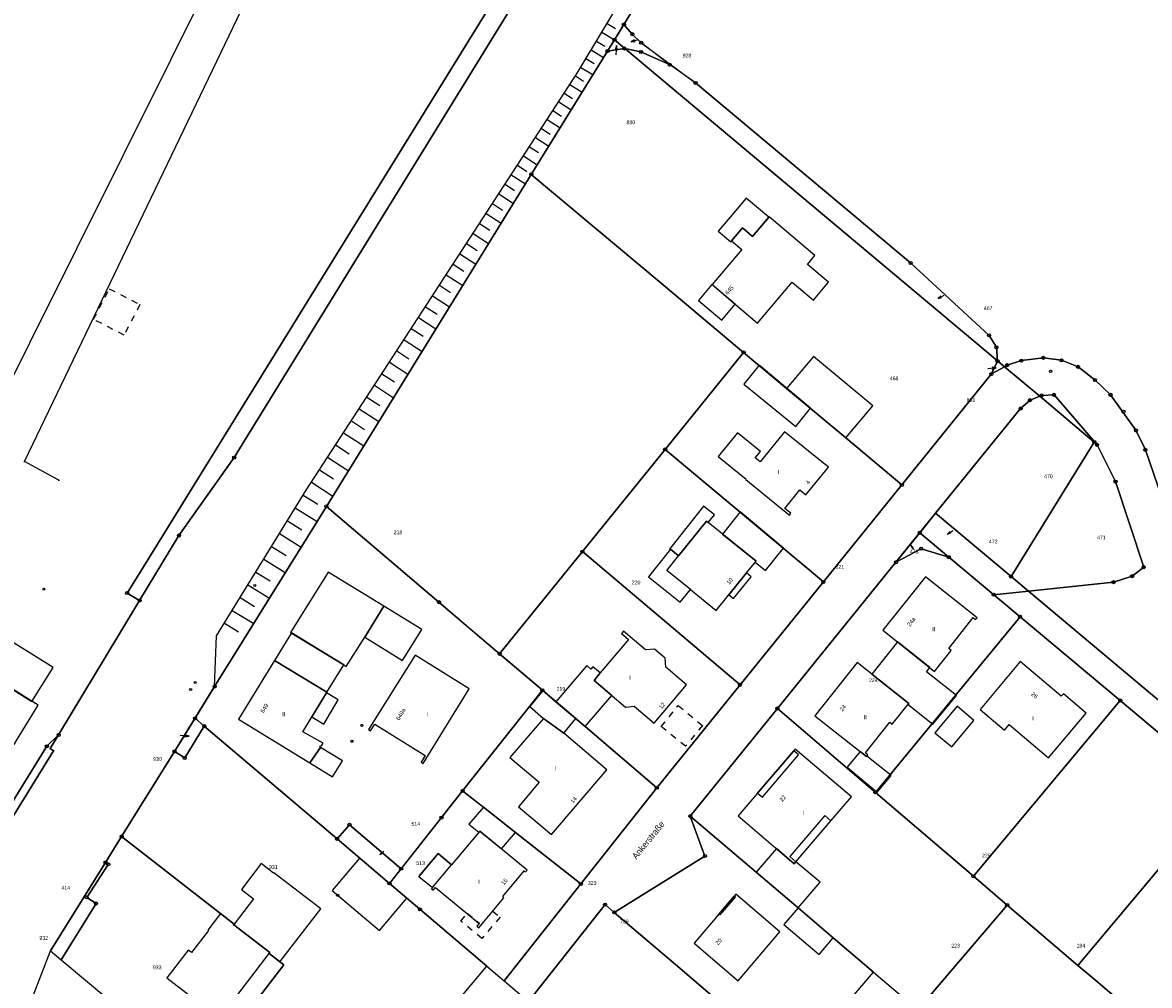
# Model space of a CAD drawing. Extents: x 2408905 to 4819478, y 5786105 to 11573663.
# Tile 5 of 39: x 2409847 to 2410027, y 5786442 to 5786595. Entities that reach past the tile are written whole.
import ezdxf

# ---------------------------------------------------------------- set-up
doc = ezdxf.new("R2010")
doc.units = 0
doc.linetypes.add('DASHED_70', pattern=[2, 1, -1])
for name, color, linetype in [('K100-FLST_GRENZEN', 40, 'Continuous'), ('K105-FLST_NUMMERN', 40, 'Continuous'), ('K120-ALLG_TEXTE', 40, 'Continuous'), ('K125-GEB_LINIEN', 40, 'Continuous'), ('K130-GEB_TEXTE', 40, 'Continuous'), ('K140-EINGER_GEBFL', 40, 'Continuous'), ('K140-KATASTERTOPO', 7, 'Continuous'), ('K145-VERM_PKTE', 7, 'Continuous')]:
    doc.layers.add(name, color=color, linetype=linetype)
doc.styles.add('SIMPLEX', font='CONTINUOUS')

# ---------------------------------------------------------------- blocks, each defined once
blk = doc.blocks.new('233')
at = {"layer": 'K105-FLST_NUMMERN', "color": 7}
for points in [[(2, 0.5, 0), (0, 0, 0), (2, -0.5, 0)], [(0, 0, 0), (4, 0, 0)]]:
    blk.add_polyline3d(points, dxfattribs=at)
blk = doc.blocks.new('5')
at = {"layer": 'K125-GEB_LINIEN', "color": 7}
for points in [[(-0.25, 0.001, 0), (0, 0.001, 0), (0.25, 0.001, 0)], [(0, 0.251, 0), (0, 0.001, 0), (0, -0.249, 0)]]:
    blk.add_polyline3d(points, dxfattribs=at)
blk = doc.blocks.new('128')
at = {"color": 250, "linetype": 'Continuous'}
blk.add_circle((0, 0), 0.5, dxfattribs=at)
blk = doc.blocks.new('GRENZSTEIN')
at = {"color": 7, "linetype": 'Continuous'}
blk.add_circle((0, 0), 0.75, dxfattribs=at)
blk = doc.blocks.new('251')
at = {"color": 40, "linetype": 'Continuous'}
blk.add_circle((0, 0), 0.175, dxfattribs=at)

msp = doc.modelspace()

# ---------------------------------------------------------------- linework, layer by layer
at = {"layer": 'K100-FLST_GRENZEN', "color": 250}
for points in [[(2409865.705, 5786503.032), (2409871.977, 5786513.4), (2409880.784, 5786525.842), (2409941.582, 5786624.67), (2409945.76, 5786631.418), (2409982.028, 5786690), (2409999.874, 5786718.982), (2410003.076, 5786724.157), (2410004.876, 5786727.078), (2410071.878, 5786835.813), (2410070.895, 5786839.97), (2410042.789, 5786794.435), (2410026.732, 5786768.42), (2410002.225, 5786728.715), (2409997.895, 5786721.695), (2409976.274, 5786686.62), (2409963.108, 5786665.26), (2409961.955, 5786663.388), (2409942.765, 5786632.257), (2409938.728, 5786625.591), (2409896.004, 5786556.459), (2409866.307, 5786508.406), (2409863.72, 5786504.219)], [(2409941.473, 5786592.525), (2409943.146, 5786591.108), (2409945.689, 5786590.583), (2409950.273, 5786588.555), (2409945.741, 5786592.051), (2409944.312, 5786593.412), (2409942.979, 5786594.967)], [(2409928.208, 5786571.033), (2409948.608, 5786553.928), (2409962.083, 5786542.629), (2409968.94, 5786536.882), (2409978.375, 5786528.977), (2409987.331, 5786521.471), (2410001.617, 5786539.192), (2410002.587, 5786541.211), (2410002.587, 5786541.281), (2409943.146, 5786591.108), (2409943.058, 5786591.126), (2409940.363, 5786590.727)], [(2409940.363, 5786590.727), (2409943.058, 5786591.126), (2409943.146, 5786591.108), (2409941.473, 5786592.525)], [(2409943.146, 5786591.108), (2410002.587, 5786541.281), (2410002.417, 5786543.45), (2410001.238, 5786545.339), (2409988.724, 5786556.913), (2409954.411, 5786585.626), (2409950.273, 5786588.555), (2409945.689, 5786590.583)], [(2409913.474, 5786502.764), (2409923.151, 5786494.528), (2409936.349, 5786510.838), (2409949.556, 5786527.158), (2409962.083, 5786542.629), (2409948.608, 5786553.928), (2409928.208, 5786571.033), (2409895.508, 5786518.057)], [(2409949.556, 5786527.158), (2409974.805, 5786505.989), (2409987.331, 5786521.471), (2409978.375, 5786528.977), (2409968.94, 5786536.882), (2409962.083, 5786542.629)], [(2410001.617, 5786539.192), (2410003.699, 5786540.348), (2410002.587, 5786541.281), (2410002.587, 5786541.211)], [(2409927.747, 5786439.048), (2409939.974, 5786454.509), (2409941.444, 5786453.26), (2409955.909, 5786462.244), (2409953.57, 5786468.621), (2409967.476, 5786485.791), (2409986.39, 5786509.137), (2409992.718, 5786516.953), (2410006.274, 5786533.685), (2410007.794, 5786535.004), (2410009.333, 5786535.624), (2410003.699, 5786540.348), (2410001.617, 5786539.192), (2409987.331, 5786521.471), (2409974.805, 5786505.989), (2409961.519, 5786489.569), (2409948.242, 5786473.158), (2409936.115, 5786457.797), (2409923.888, 5786442.327)], [(2410004.752, 5786506.858), (2410018.039, 5786528.318), (2410009.333, 5786535.624), (2410007.794, 5786535.004), (2410006.274, 5786533.685), (2409992.718, 5786516.953)], [(2410007.521, 5786504.54), (2410021.095, 5786505.969), (2410024.074, 5786506.918), (2410025.923, 5786508.358), (2410021.427, 5786522.001), (2410018.478, 5786527.878), (2410011.622, 5786535.854), (2410009.643, 5786535.744), (2410009.333, 5786535.624), (2410018.039, 5786528.318), (2410004.752, 5786506.858)], [(2409936.349, 5786510.838), (2409961.519, 5786489.569), (2409974.805, 5786505.989), (2409949.556, 5786527.158)], [(2409876.028, 5786482.983), (2409897.205, 5786464.992), (2409899.204, 5786467.245), (2409907.432, 5786460.238), (2409913.871, 5786468.383), (2409917.251, 5786472.64), (2409929.969, 5786488.711), (2409918.63, 5786498.376), (2409913.474, 5786502.764), (2409895.508, 5786518.057), (2409877.678, 5786489.314), (2409874.554, 5786484.236)], [(2409990.189, 5786513.835), (2409994.827, 5786509.957), (2410001.993, 5786503.96), (2410007.521, 5786504.54), (2410004.752, 5786506.858), (2409992.718, 5786516.953)], [(2409986.39, 5786509.137), (2409990.409, 5786511.306), (2409994.827, 5786509.957), (2409990.189, 5786513.835)], [(2409929.969, 5786488.711), (2409932.125, 5786486.876), (2409936.789, 5786482.907), (2409948.242, 5786473.158), (2409961.519, 5786489.569), (2409936.349, 5786510.838), (2409923.151, 5786494.528)], [(2409983.109, 5786472.408), (2410006.191, 5786500.442), (2409994.827, 5786509.957), (2409990.409, 5786511.306), (2409986.39, 5786509.137), (2409967.476, 5786485.791)], [(2410006.191, 5786500.442), (2410022.184, 5786487.069), (2410039.025, 5786472.936), (2410055.858, 5786458.804), (2410071.831, 5786445.4), (2410073.53, 5786443.142), (2410073.93, 5786440.293), (2410073.03, 5786437.645), (2410071.001, 5786435.636), (2410082.076, 5786442.042), (2410007.521, 5786504.54), (2410001.993, 5786503.96)], [(2409998.742, 5786459.025), (2410022.184, 5786487.069), (2410006.191, 5786500.442), (2409983.109, 5786472.408)], [(2409920.572, 5786470.028), (2409925.672, 5786466.014), (2409936.115, 5786457.797), (2409948.242, 5786473.158), (2409936.789, 5786482.907), (2409932.125, 5786486.876), (2409929.969, 5786488.711), (2409917.251, 5786472.64)], [(2410004.14, 5786454.427), (2410015.425, 5786444.802), (2410039.025, 5786472.936), (2410022.184, 5786487.069), (2409998.742, 5786459.025)], [(2409953.57, 5786468.621), (2409964.072, 5786459.677), (2409970.781, 5786453.963), (2409976.375, 5786449.201), (2409982.818, 5786443.713), (2409989.895, 5786437.687), (2410004.14, 5786454.427), (2409998.742, 5786459.025), (2409983.109, 5786472.408), (2409967.476, 5786485.791)], [(2409872.899, 5786477.915), (2409876.028, 5786482.983), (2409874.554, 5786484.236), (2409871.266, 5786478.943)], [(2409831.991, 5786446.712), (2409851.981, 5786479.057), (2409851.459, 5786479.392), (2409852.775, 5786481.576), (2409850.896, 5786479.776), (2409830.89, 5786447.405)], [(2409862.83, 5786465.364), (2409880.784, 5786451.375), (2409880.714, 5786451.285), (2409886.504, 5786446.837), (2409886.384, 5786446.677), (2409888.743, 5786444.868), (2409875.202, 5786427.26), (2409893.596, 5786411.883), (2409921.129, 5786444.675), (2409910.433, 5786453.759), (2409905.572, 5786457.889), (2409897.205, 5786464.992), (2409876.028, 5786482.983), (2409872.899, 5786477.915), (2409871.266, 5786478.943)], [(2409905.572, 5786457.889), (2409910.433, 5786453.759), (2409921.129, 5786444.675), (2409923.888, 5786442.327), (2409936.115, 5786457.797), (2409925.672, 5786466.014), (2409917.251, 5786472.64), (2409913.871, 5786468.383)], [(2410017.967, 5786442.635), (2410018.279, 5786442.369), (2410032.108, 5786430.579), (2410044.462, 5786445.261), (2410052.639, 5786454.976), (2410055.858, 5786458.804), (2410039.025, 5786472.936), (2410015.425, 5786444.802)], [(2409897.205, 5786464.992), (2409905.572, 5786457.889), (2409907.432, 5786460.238), (2409899.204, 5786467.245)], [(2409941.444, 5786453.26), (2409951.886, 5786444.362), (2409958.683, 5786438.571), (2409970.113, 5786428.832), (2409982.818, 5786443.713), (2409976.375, 5786449.201), (2409970.766, 5786453.976), (2409964.072, 5786459.677), (2409953.57, 5786468.621), (2409955.909, 5786462.244)], [(2409853.171, 5786445.692), (2409875.202, 5786427.26), (2409888.743, 5786444.868), (2409886.384, 5786446.677), (2409886.504, 5786446.837), (2409880.714, 5786451.285), (2409880.784, 5786451.375), (2409862.83, 5786465.364), (2409860.256, 5786461.221), (2409860.706, 5786460.926), (2409857.263, 5786455.657), (2409858.75, 5786454.68)], [(2409853.171, 5786445.692), (2409858.75, 5786454.68), (2409857.263, 5786455.657), (2409860.706, 5786460.926), (2409860.256, 5786461.221), (2409851.485, 5786447.102)], [(2409929.966, 5786437.159), (2409952.269, 5786418.188), (2409957.348, 5786413.88), (2409970.113, 5786428.832), (2409958.683, 5786438.571), (2409951.886, 5786444.362), (2409941.444, 5786453.26), (2409939.974, 5786454.509), (2409927.747, 5786439.048)], [(2409989.895, 5786437.687), (2410024.141, 5786408.521), (2410044.303, 5786420.184), (2410032.108, 5786430.579), (2410018.279, 5786442.369), (2410015.425, 5786444.802), (2410004.14, 5786454.427)]]:
    msp.add_lwpolyline(points, close=True, dxfattribs=at)
for points in [[(2409982.028, 5786690), (2409945.76, 5786631.418), (2409941.582, 5786624.67), (2409880.784, 5786525.842), (2409871.977, 5786513.4), (2409865.705, 5786503.032), (2409862.402, 5786497.552), (2409852.775, 5786481.576), (2409851.459, 5786479.392), (2409851.981, 5786479.057), (2409831.991, 5786446.712), (2409824.041, 5786433.775), (2409819.222, 5786428.441), (2409818.693, 5786428.088), (2409817.298, 5786425.842), (2409816.948, 5786425.577), (2409808.25, 5786414.621), (2409806.572, 5786410.265), (2409800.761, 5786395.184), (2409800.049, 5786394.191), (2409786.874, 5786375.836), (2409758.541, 5786336.363), (2409724.093, 5786281.622)], [(2409751.05, 5786264.405), (2409767.774, 5786293.442), (2409779.266, 5786313.392), (2409804.791, 5786357.7), (2409832.614, 5786406.063), (2409839.467, 5786419.112), (2409844.334, 5786428.378), (2409848.637, 5786439.695), (2409851.485, 5786447.102), (2409860.256, 5786461.221), (2409862.83, 5786465.364), (2409871.266, 5786478.943), (2409877.678, 5786489.314), (2409895.508, 5786518.057), (2409928.208, 5786571.033), (2409940.363, 5786590.727), (2409942.979, 5786594.967), (2409996.247, 5786681.33)], [(2409996.247, 5786681.33), (2409942.979, 5786594.967), (2409944.312, 5786593.412), (2409945.741, 5786592.051), (2409954.411, 5786585.626), (2409988.724, 5786556.913), (2410001.238, 5786545.339), (2410002.417, 5786543.45), (2410002.587, 5786541.281), (2410003.699, 5786540.348), (2410004.126, 5786540.585), (2410006.408, 5786541.318), (2410009.913, 5786541.759), (2410012.788, 5786541.376), (2410015.438, 5786540.328), (2410018.134, 5786538.241), (2410020.618, 5786535.868), (2410024.688, 5786530.208), (2410026.188, 5786527.074), (2410041.197, 5786483.232)], [(2409830.89, 5786447.405), (2409850.896, 5786479.776), (2409852.775, 5786481.576), (2409862.402, 5786497.552), (2409865.705, 5786503.032), (2409863.72, 5786504.219), (2409866.307, 5786508.406), (2409896.004, 5786556.459), (2409938.728, 5786625.591), (2409918.715, 5786632.391), (2409911.344, 5786634.895), (2409831.132, 5786662.15)], [(2410041.197, 5786483.232), (2410026.188, 5786527.074), (2410024.688, 5786530.208), (2410020.618, 5786535.868), (2410018.134, 5786538.241), (2410015.438, 5786540.328), (2410012.788, 5786541.376), (2410009.913, 5786541.759), (2410006.408, 5786541.318), (2410004.126, 5786540.585), (2410003.699, 5786540.348), (2410009.333, 5786535.624), (2410009.643, 5786535.744), (2410011.622, 5786535.854), (2410018.478, 5786527.878), (2410021.427, 5786522.001), (2410025.923, 5786508.358), (2410024.074, 5786506.918), (2410021.095, 5786505.969), (2410007.521, 5786504.54), (2410082.076, 5786442.042)]]:
    msp.add_lwpolyline(points, dxfattribs=at)
at = {"layer": 'K125-GEB_LINIEN', "color": 250}
for points in [[(2409832.611, 5786646.161), (2409787.435, 5786555.071), (2409840.596, 5786529.015), (2409885.772, 5786619.681)], [(2409959.922, 5786564.225), (2409958.031, 5786561.967), (2409960.052, 5786560.271), (2409960.181, 5786560.424), (2409960.158, 5786560.444), (2409961.899, 5786562.529), (2409963.523, 5786561.138), (2409966.113, 5786564.202), (2409962.47, 5786567.267)], [(2409960.752, 5786550.319), (2409964.318, 5786547.309), (2409969.845, 5786553.827), (2409973.253, 5786550.976), (2409975.649, 5786553.838), (2409972.253, 5786556.683), (2409973.46, 5786558.111), (2409966.171, 5786564.271), (2409963.523, 5786561.138), (2409961.899, 5786562.529), (2409960.158, 5786560.444), (2409961.803, 5786559.061), (2409957.056, 5786553.44)], [(2409960.752, 5786550.319), (2409957.026, 5786553.466), (2409954.892, 5786550.939), (2409958.592, 5786547.762)], [(2409972.728, 5786533.704), (2409978.375, 5786528.977), (2409982.696, 5786534.086), (2409973.215, 5786541.974), (2409968.94, 5786536.882)], [(2409972.728, 5786533.704), (2409964.542, 5786540.57), (2409962.112, 5786537.572), (2409970.429, 5786530.826)], [(2409958.043, 5786526.029), (2409962.501, 5786522.421), (2409962.431, 5786522.331), (2409969.398, 5786516.664), (2409969.628, 5786516.953), (2409968.668, 5786517.743), (2409971.047, 5786520.671), (2409972.007, 5786519.882), (2409975.616, 5786524.319), (2409968.629, 5786529.976), (2409964.74, 5786525.159), (2409963.951, 5786525.809), (2409964.78, 5786526.818), (2409961.112, 5786529.817)], [(2409955.686, 5786518.073), (2409950.24, 5786511.248), (2409950.384, 5786511.134), (2409950.439, 5786511.203), (2409951.707, 5786510.174), (2409956.163, 5786515.688), (2409956.446, 5786515.462), (2409957.423, 5786516.69)], [(2409951.707, 5786510.174), (2409950.439, 5786511.203), (2409946.92, 5786506.833), (2409951.983, 5786502.764), (2409953.59, 5786504.78), (2409957.712, 5786501.457), (2409962.537, 5786507.445), (2409964.066, 5786509.338), (2409956.446, 5786515.462), (2409956.163, 5786515.688)], [(2409958.706, 5786513.644), (2409964.066, 5786509.338), (2409963.924, 5786509.163), (2409965.569, 5786507.838), (2409968.43, 5786511.403), (2409961.53, 5786517.174)], [(2409946.92, 5786506.833), (2409951.983, 5786502.764), (2409953.59, 5786504.78), (2409949.81, 5786507.826), (2409951.707, 5786510.174), (2409950.439, 5786511.203)], [(2409901.623, 5786497.2), (2409904.686, 5786502.108), (2409895.782, 5786507.556), (2409889.806, 5786497.948), (2409898.277, 5786492.746), (2409898.686, 5786492.494)], [(2409959.716, 5786503.95), (2409960.484, 5786503.33), (2409963.302, 5786506.814), (2409962.537, 5786507.445)], [(2409986.636, 5786496.437), (2409992.539, 5786491.727), (2409995.186, 5786495.066), (2409994.802, 5786495.371), (2409998.711, 5786500.301), (2409999.094, 5786499.997), (2409999.324, 5786500.287), (2409991.097, 5786506.822), (2409984.298, 5786498.303)], [(2409901.623, 5786497.2), (2409907.639, 5786493.439), (2409910.745, 5786498.402), (2409904.686, 5786502.108)], [(2409839.765, 5786492.421), (2409848.534, 5786486.921), (2409851.9, 5786492.352), (2409843.082, 5786497.803)], [(2409889.951, 5786497.859), (2409887.247, 5786493.47), (2409895.594, 5786488.402), (2409898.277, 5786492.746)], [(2409939.175, 5786491.483), (2409938.236, 5786490.293), (2409943.219, 5786486.037), (2409944.634, 5786486.146), (2409947.791, 5786483.474), (2409952.966, 5786489.563), (2409949.659, 5786492.395), (2409949.542, 5786493.808), (2409947.837, 5786495.267), (2409946.423, 5786495.15), (2409942.903, 5786498.159), (2409942.579, 5786497.779), (2409943.718, 5786496.808)], [(2409982.565, 5786491.26), (2409988.421, 5786486.596), (2409988.315, 5786486.463), (2409992.286, 5786483.288), (2409996.045, 5786487.882), (2409991.272, 5786491.663), (2409991.796, 5786492.32), (2409986.636, 5786496.437)], [(2409902.566, 5786482.243), (2409903.223, 5786483.304), (2409911.293, 5786478.304), (2409910.636, 5786477.243), (2409910.958, 5786477.043), (2409918.306, 5786488.941), (2409909.697, 5786494.3), (2409902.243, 5786482.443)], [(2409818.378, 5786455.286), (2409827.073, 5786449.81), (2409849.494, 5786486.345), (2409839.765, 5786492.421), (2409839.724, 5786492.447), (2409830.347, 5786477.134), (2409823.991, 5786466.891), (2409820.477, 5786461.178), (2409817.346, 5786455.902)], [(2409892.886, 5786477.107), (2409894.548, 5786479.595), (2409894.438, 5786479.662), (2409894.595, 5786479.897), (2409894.702, 5786479.826), (2409894.994, 5786480.263), (2409891.737, 5786482.099), (2409895.527, 5786488.291), (2409895.594, 5786488.402), (2409887.247, 5786493.47), (2409881.463, 5786484.08)], [(2409932.125, 5786486.876), (2409936.789, 5786482.907), (2409941.032, 5786487.889), (2409938.236, 5786490.293), (2409939.175, 5786491.483), (2409938.036, 5786492.454), (2409937.712, 5786492.074), (2409937.041, 5786492.644)], [(2409980.654, 5786478.917), (2409981.664, 5786478.115), (2409981.899, 5786478.409), (2409981.516, 5786478.715), (2409985.401, 5786483.608), (2409985.792, 5786483.297), (2409988.421, 5786486.596), (2409980.219, 5786493.128), (2409973.469, 5786484.623)], [(2410003.731, 5786482.367), (2410004.468, 5786483.239), (2410010.732, 5786477.937), (2410016.736, 5786485.071), (2410013.104, 5786488.153), (2410012.773, 5786487.764), (2410006.191, 5786493.314), (2409999.838, 5786485.654)], [(2409930.136, 5786484.226), (2409933.384, 5786481.866), (2409935.288, 5786484.184), (2409930.045, 5786488.646), (2409927.975, 5786486.128)], [(2409895.527, 5786488.291), (2409893.184, 5786484.464), (2409895.099, 5786483.293), (2409897.376, 5786487.183)], [(2409995.282, 5786479.692), (2409998.799, 5786483.897), (2409996.135, 5786486.146), (2409992.614, 5786481.907)], [(2409933.384, 5786481.866), (2409930.136, 5786484.226), (2409924.793, 5786477.985), (2409929.448, 5786474.031), (2409926.157, 5786470.099), (2409931.45, 5786465.677), (2409940.249, 5786476.036)], [(2409892.886, 5786477.107), (2409896.505, 5786474.898), (2409898.055, 5786477.463), (2409894.548, 5786479.595)], [(2409964.321, 5786472.287), (2409961.215, 5786468.646), (2409970.157, 5786461.034), (2409976.025, 5786467.889), (2409979.288, 5786471.701), (2409970.32, 5786479.319)], [(2409964.321, 5786472.287), (2409965.081, 5786471.64), (2409970.846, 5786478.397), (2409970.086, 5786479.045)], [(2409981.737, 5786478.207), (2409981.664, 5786478.115), (2409980.654, 5786478.917), (2409978.628, 5786476.442), (2409983.403, 5786472.45), (2409985.61, 5786475.129)], [(2409919.815, 5786466.043), (2409919.974, 5786466.233), (2409923.449, 5786463.378), (2409925.672, 5786466.014), (2409920.572, 5786470.028), (2409918.258, 5786467.345)], [(2409970.429, 5786461.352), (2409976.025, 5786467.889), (2409975.022, 5786468.747), (2409969.436, 5786462.191)], [(2409912.438, 5786457.227), (2409912.278, 5786457.035), (2409912.571, 5786456.793), (2409912.928, 5786457.225), (2409919.895, 5786451.486), (2409919.525, 5786451.039), (2409919.817, 5786450.797), (2409923.841, 5786455.604), (2409923.641, 5786455.771), (2409927.092, 5786459.897), (2409927.292, 5786459.73), (2409927.536, 5786460.022), (2409919.974, 5786466.233), (2409915.486, 5786460.868), (2409913.33, 5786462.67), (2409910.285, 5786459.01)], [(2409964.072, 5786459.677), (2409970.781, 5786453.963), (2409974.283, 5786458.093), (2409970.429, 5786461.352), (2409970.157, 5786461.034), (2409967.304, 5786463.463)], [(2409896.443, 5786456.731), (2409903.982, 5786450.364), (2409908.352, 5786455.53), (2409900.813, 5786461.908)], [(2409910.285, 5786459.01), (2409912.438, 5786457.227), (2409915.486, 5786460.868), (2409913.33, 5786462.67)], [(2409880.714, 5786451.285), (2409886.504, 5786446.837), (2409886.384, 5786446.677), (2409888.093, 5786445.368), (2409894.603, 5786453.823), (2409887.124, 5786459.59), (2409887.084, 5786459.53), (2409885.124, 5786461.049), (2409881.945, 5786456.912), (2409883.894, 5786455.413), (2409880.784, 5786451.375)], [(2409958.16, 5786453.031), (2409954.179, 5786448.369), (2409961.237, 5786442.337), (2409967.854, 5786450.151), (2409960.827, 5786456.155)], [(2409958.16, 5786453.031), (2409958.35, 5786452.869), (2409960.778, 5786455.713), (2409960.588, 5786455.874)], [(2409886.384, 5786446.677), (2409886.504, 5786446.837), (2409880.714, 5786451.285), (2409880.784, 5786451.375), (2409878.626, 5786453.06), (2409876.605, 5786450.426), (2409876.685, 5786450.366), (2409873.995, 5786446.858), (2409873.475, 5786447.258), (2409870.075, 5786442.831), (2409878.435, 5786436.353)], [(2409976.375, 5786449.201), (2409970.766, 5786453.976), (2409968.524, 5786451.318), (2409974.143, 5786446.522)]]:
    msp.add_lwpolyline(points, close=True, dxfattribs=at)
for points in [[(2409847.32, 5786525.202), (2409895.648, 5786625.825)], [(2409852.796, 5786522.229), (2409847.32, 5786525.202)], [(2409964.321, 5786472.287), (2409970.086, 5786479.045)], [(2409970.429, 5786461.352), (2409976.025, 5786467.889)], [(2409910.285, 5786459.01), (2409913.33, 5786462.67), (2409915.486, 5786460.868)], [(2409910.285, 5786459.01), (2409912.438, 5786457.227)], [(2409958.16, 5786453.031), (2409960.588, 5786455.874)]]:
    msp.add_lwpolyline(points, dxfattribs=at)
at = {"layer": 'K140-EINGER_GEBFL', "color": 250, "linetype": 'DASHED_70'}
for points in [[(2409858.341, 5786547.919), (2409860.873, 5786552.79), (2409865.751, 5786550.255), (2409863.22, 5786545.385)], [(2409948.932, 5786482.91), (2409951.636, 5786486.252), (2409955.521, 5786483.108), (2409952.818, 5786479.767)], [(2409917.994, 5786453.138), (2409919.928, 5786451.533), (2409919.519, 5786451.042), (2409919.812, 5786450.8), (2409922.066, 5786453.482), (2409923.216, 5786452.518), (2409920.332, 5786449.076), (2409916.951, 5786451.876)]]:
    msp.add_lwpolyline(points, close=True, dxfattribs=at)
at = {"layer": 'K140-KATASTERTOPO', "color": 250}
msp.add_polyline3d([(2409877.985, 5786497.408, 0), (2409892.282, 5786520.624, 0), (2409935.544, 5786587.197, 0), (2409986.243, 5786671.594, 0), (2410084.793, 5786831.999, 0), (2410113.675, 5786878.996, 0), (2410143.567, 5786926.839, 0), (2410159.5, 5786949.228, 0), (2410176.084, 5786972.424, 0), (2410182.635, 5786983.027, 0), (2410181.216, 5786973.867, 0), (2410151.056, 5786931.913, 0), (2410029.923, 5786735.841, 0), (2410000.358, 5786687.984, 0), (2409996.247, 5786681.33, 0), (2409942.979, 5786594.967, 0), (2409941.473, 5786592.525, 0), (2409940.363, 5786590.727, 0), (2409928.208, 5786571.033, 0), (2409895.508, 5786518.057, 0), (2409877.678, 5786489.314, 0), (2409877.985, 5786497.408, 0)], close=True, dxfattribs=at)
msp.add_polyline3d([(2409877.985, 5786497.408, 0), (2409892.282, 5786520.624, 0), (2409935.544, 5786587.197, 0), (2409986.243, 5786671.594, 0), (2410084.793, 5786831.999, 0), (2410113.675, 5786878.996, 0), (2410143.567, 5786926.839, 0), (2410159.5, 5786949.228, 0), (2410176.084, 5786972.424, 0), (2410182.635, 5786983.027, 0), (2410181.216, 5786973.867, 0), (2410151.056, 5786931.913, 0), (2410029.923, 5786735.841, 0), (2410000.358, 5786687.984, 0), (2409996.247, 5786681.33, 0), (2409942.979, 5786594.967, 0), (2409941.473, 5786592.525, 0), (2409940.363, 5786590.727, 0), (2409928.208, 5786571.033, 0), (2409895.508, 5786518.057, 0), (2409877.678, 5786489.314, 0), (2409877.985, 5786497.408, 0)], close=True, dxfattribs=at)
for points in [[(2409940.31, 5786595.13, 0), (2409941.657, 5786594.321, 0)], [(2409940.31, 5786595.13, 0), (2409941.657, 5786594.321, 0)], [(2409939.458, 5786593.713, 0), (2409941.463, 5786592.509, 0)], [(2409939.458, 5786593.713, 0), (2409941.463, 5786592.509, 0)], [(2409938.612, 5786592.304, 0), (2409939.937, 5786591.508, 0)], [(2409938.612, 5786592.304, 0), (2409939.937, 5786591.508, 0)], [(2409936.931, 5786589.507, 0), (2409938.234, 5786588.724, 0)], [(2409936.932, 5786589.507, 0), (2409938.234, 5786588.724, 0)], [(2409937.769, 5786590.902, 0), (2409939.74, 5786589.718, 0)], [(2409937.769, 5786590.901, 0), (2409939.74, 5786589.718, 0)], [(2409936.098, 5786588.119, 0), (2409938.035, 5786586.955, 0)], [(2409936.098, 5786588.119, 0), (2409938.035, 5786586.956, 0)], [(2409935.253, 5786586.749, 0), (2409936.516, 5786585.928, 0)], [(2409935.253, 5786586.749, 0), (2409936.516, 5786585.928, 0)], [(2409933.474, 5786584.012, 0), (2409934.78, 5786583.164, 0)], [(2409933.475, 5786584.012, 0), (2409934.78, 5786583.164, 0)], [(2409934.368, 5786585.388, 0), (2409936.295, 5786584.136, 0)], [(2409934.368, 5786585.388, 0), (2409936.295, 5786584.136, 0)], [(2409932.572, 5786582.623, 0), (2409934.563, 5786581.329, 0)], [(2409932.572, 5786582.623, 0), (2409934.563, 5786581.329, 0)], [(2409931.659, 5786581.219, 0), (2409933.009, 5786580.343, 0)], [(2409931.66, 5786581.219, 0), (2409933.009, 5786580.343, 0)], [(2409930.738, 5786579.802, 0), (2409932.795, 5786578.465, 0)], [(2409930.738, 5786579.801, 0), (2409932.795, 5786578.465, 0)], [(2409928.867, 5786576.922, 0), (2409930.991, 5786575.541, 0)], [(2409928.867, 5786576.922, 0), (2409930.991, 5786575.542, 0)], [(2409929.807, 5786578.369, 0), (2409931.201, 5786577.463, 0)], [(2409929.807, 5786578.369, 0), (2409931.201, 5786577.463, 0)], [(2409927.917, 5786575.46, 0), (2409929.355, 5786574.525, 0)], [(2409927.917, 5786575.46, 0), (2409929.355, 5786574.525, 0)], [(2409926.957, 5786573.983, 0), (2409929.149, 5786572.558, 0)], [(2409926.957, 5786573.983, 0), (2409929.149, 5786572.558, 0)], [(2409925.987, 5786572.491, 0), (2409927.472, 5786571.526, 0)], [(2409925.987, 5786572.49, 0), (2409927.472, 5786571.526, 0)], [(2409924.018, 5786569.46, 0), (2409925.55, 5786568.465, 0)], [(2409924.018, 5786569.46, 0), (2409925.55, 5786568.465, 0)], [(2409925.007, 5786570.983, 0), (2409927.27, 5786569.513, 0)], [(2409925.008, 5786570.983, 0), (2409927.27, 5786569.513, 0)], [(2409923.018, 5786567.922, 0), (2409925.352, 5786566.405, 0)], [(2409923.018, 5786567.922, 0), (2409925.352, 5786566.406, 0)], [(2409922.008, 5786566.368, 0), (2409923.588, 5786565.341, 0)], [(2409922.008, 5786566.368, 0), (2409923.588, 5786565.341, 0)], [(2409920.988, 5786564.798, 0), (2409923.394, 5786563.234, 0)], [(2409920.988, 5786564.798, 0), (2409923.394, 5786563.234, 0)], [(2409919.957, 5786563.212, 0), (2409921.586, 5786562.153, 0)], [(2409919.957, 5786563.211, 0), (2409921.586, 5786562.153, 0)], [(2409918.916, 5786561.609, 0), (2409921.396, 5786559.997, 0)], [(2409918.916, 5786561.609, 0), (2409921.396, 5786559.998, 0)], [(2409917.864, 5786559.991, 0), (2409919.543, 5786558.9, 0)], [(2409917.864, 5786559.991, 0), (2409919.543, 5786558.9, 0)], [(2409916.801, 5786558.355, 0), (2409919.357, 5786556.694, 0)], [(2409916.802, 5786558.355, 0), (2409919.357, 5786556.695, 0)], [(2409914.643, 5786555.035, 0), (2409917.277, 5786553.324, 0)], [(2409914.643, 5786555.034, 0), (2409917.277, 5786553.323, 0)], [(2409915.728, 5786556.703, 0), (2409917.457, 5786555.579, 0)], [(2409915.728, 5786556.703, 0), (2409917.458, 5786555.58, 0)], [(2409913.548, 5786553.349, 0), (2409915.329, 5786552.191, 0)], [(2409913.548, 5786553.349, 0), (2409915.329, 5786552.191, 0)], [(2409912.441, 5786551.646, 0), (2409915.153, 5786549.883, 0)], [(2409912.441, 5786551.645, 0), (2409915.153, 5786549.883, 0)], [(2409911.323, 5786549.925, 0), (2409913.158, 5786548.733, 0)], [(2409911.323, 5786549.925, 0), (2409913.158, 5786548.733, 0)], [(2409910.193, 5786548.187, 0), (2409912.986, 5786546.372, 0)], [(2409910.193, 5786548.187, 0), (2409912.986, 5786546.372, 0)], [(2409909.052, 5786546.431, 0), (2409910.941, 5786545.203, 0)], [(2409909.052, 5786546.431, 0), (2409910.941, 5786545.203, 0)], [(2409907.9, 5786544.657, 0), (2409910.774, 5786542.789, 0)], [(2409907.9, 5786544.657, 0), (2409910.774, 5786542.789, 0)], [(2409906.735, 5786542.865, 0), (2409908.679, 5786541.601, 0)], [(2409906.735, 5786542.865, 0), (2409908.679, 5786541.602, 0)], [(2409905.559, 5786541.055, 0), (2409908.517, 5786539.132, 0)], [(2409905.559, 5786541.054, 0), (2409908.517, 5786539.132, 0)], [(2409904.37, 5786539.226, 0), (2409906.371, 5786537.926, 0)], [(2409904.37, 5786539.226, 0), (2409906.371, 5786537.926, 0)], [(2409903.169, 5786537.378, 0), (2409906.213, 5786535.4, 0)], [(2409903.17, 5786537.378, 0), (2409906.213, 5786535.4, 0)], [(2409901.957, 5786535.512, 0), (2409904.015, 5786534.174, 0)], [(2409901.957, 5786535.512, 0), (2409904.015, 5786534.174, 0)], [(2409900.731, 5786533.626, 0), (2409903.862, 5786531.591, 0)], [(2409900.731, 5786533.626, 0), (2409903.862, 5786531.591, 0)], [(2409899.493, 5786531.721, 0), (2409901.61, 5786530.346, 0)], [(2409899.493, 5786531.721, 0), (2409901.61, 5786530.346, 0)], [(2409898.243, 5786529.797, 0), (2409901.463, 5786527.704, 0)], [(2409898.243, 5786529.797, 0), (2409901.463, 5786527.704, 0)], [(2409896.98, 5786527.853, 0), (2409899.156, 5786526.438, 0)], [(2409896.98, 5786527.853, 0), (2409899.156, 5786526.438, 0)], [(2409895.703, 5786525.889, 0), (2409899.014, 5786523.737, 0)], [(2409895.703, 5786525.889, 0), (2409899.014, 5786523.738, 0)], [(2409894.414, 5786523.905, 0), (2409896.652, 5786522.451, 0)], [(2409894.414, 5786523.905, 0), (2409896.652, 5786522.451, 0)], [(2409893.112, 5786521.901, 0), (2409896.515, 5786519.689, 0)], [(2409893.112, 5786521.901, 0), (2409896.515, 5786519.689, 0)], [(2409891.814, 5786519.865, 0), (2409894.137, 5786518.434, 0)], [(2409891.814, 5786519.864, 0), (2409894.137, 5786518.434, 0)], [(2409890.548, 5786517.808, 0), (2409894.025, 5786515.667, 0)], [(2409890.548, 5786517.808, 0), (2409894.025, 5786515.667, 0)], [(2409889.284, 5786515.755, 0), (2409891.597, 5786514.33, 0)], [(2409889.284, 5786515.755, 0), (2409891.597, 5786514.33, 0)], [(2409888.021, 5786513.705, 0), (2409891.485, 5786511.572, 0)], [(2409888.021, 5786513.705, 0), (2409891.485, 5786511.572, 0)], [(2409886.76, 5786511.657, 0), (2409889.065, 5786510.238, 0)], [(2409886.76, 5786511.657, 0), (2409889.065, 5786510.238, 0)], [(2409885.501, 5786509.613, 0), (2409888.952, 5786507.488, 0)], [(2409885.501, 5786509.613, 0), (2409888.952, 5786507.488, 0)], [(2409884.244, 5786507.571, 0), (2409886.54, 5786506.157, 0)], [(2409884.244, 5786507.571, 0), (2409886.54, 5786506.157, 0)], [(2409882.988, 5786505.533, 0), (2409886.426, 5786503.416, 0)], [(2409882.988, 5786505.533, 0), (2409886.426, 5786503.416, 0)], [(2409881.735, 5786503.497, 0), (2409884.022, 5786502.088, 0)], [(2409881.735, 5786503.497, 0), (2409884.022, 5786502.088, 0)], [(2409880.483, 5786501.464, 0), (2409883.907, 5786499.355, 0)], [(2409880.483, 5786501.464, 0), (2409883.907, 5786499.355, 0)], [(2409879.233, 5786499.434, 0), (2409881.511, 5786498.031, 0)], [(2409879.233, 5786499.434, 0), (2409881.511, 5786498.031, 0)]]:
    msp.add_polyline3d(points, dxfattribs=at)

# ---------------------------------------------------------------- block references
at = {"layer": 'K100-FLST_GRENZEN', "color": 250, "xscale": 0.333, "yscale": 0.333}
for name, p in [('GRENZSTEIN', (2409942.979, 5786594.967)), ('GRENZSTEIN', (2409941.473, 5786592.525)), ('GRENZSTEIN', (2409944.312, 5786593.412)), ('GRENZSTEIN', (2409940.363, 5786590.727)), ('GRENZSTEIN', (2409943.058, 5786591.126)), ('251', (2409943.146, 5786591.108)), ('GRENZSTEIN', (2409945.741, 5786592.051)), ('GRENZSTEIN', (2409945.689, 5786590.583)), ('GRENZSTEIN', (2409950.273, 5786588.555)), ('GRENZSTEIN', (2409954.411, 5786585.626)), ('GRENZSTEIN', (2409928.208, 5786571.033)), ('GRENZSTEIN', (2409988.724, 5786556.913)), ('GRENZSTEIN', (2410001.238, 5786545.339)), ('GRENZSTEIN', (2409962.083, 5786542.629)), ('GRENZSTEIN', (2410002.417, 5786543.45)), ('GRENZSTEIN', (2410002.587, 5786541.211)), ('251', (2410002.587, 5786541.281)), ('GRENZSTEIN', (2410004.126, 5786540.585)), ('GRENZSTEIN', (2410006.408, 5786541.318)), ('GRENZSTEIN', (2410009.913, 5786541.759)), ('GRENZSTEIN', (2410012.788, 5786541.376)), ('GRENZSTEIN', (2410001.617, 5786539.192)), ('251', (2410003.699, 5786540.348)), ('GRENZSTEIN', (2410015.438, 5786540.328)), ('GRENZSTEIN', (2410018.134, 5786538.241)), ('GRENZSTEIN', (2410007.794, 5786535.004)), ('251', (2410009.333, 5786535.624)), ('GRENZSTEIN', (2410009.643, 5786535.744)), ('GRENZSTEIN', (2410011.622, 5786535.854)), ('GRENZSTEIN', (2410020.618, 5786535.868)), ('GRENZSTEIN', (2410006.274, 5786533.685)), ('GRENZSTEIN', (2410022.701, 5786533.175)), ('GRENZSTEIN', (2410024.688, 5786530.208)), ('GRENZSTEIN', (2410018.039, 5786528.318)), ('GRENZSTEIN', (2410018.478, 5786527.878)), ('GRENZSTEIN', (2409949.556, 5786527.158)), ('GRENZSTEIN', (2410026.188, 5786527.074)), ('GRENZSTEIN', (2409880.784, 5786525.842)), ('GRENZSTEIN', (2409987.331, 5786521.471)), ('GRENZSTEIN', (2410021.427, 5786522.001)), ('GRENZSTEIN', (2409895.508, 5786518.057)), ('251', (2409992.718, 5786516.953)), ('GRENZSTEIN', (2409871.977, 5786513.4)), ('GRENZSTEIN', (2409990.189, 5786513.835)), ('GRENZSTEIN', (2409936.349, 5786510.838)), ('GRENZSTEIN', (2409990.409, 5786511.306)), ('GRENZSTEIN', (2409994.827, 5786509.957)), ('GRENZSTEIN', (2409986.39, 5786509.137)), ('GRENZSTEIN', (2410025.923, 5786508.358)), ('GRENZSTEIN', (2410004.752, 5786506.858)), ('GRENZSTEIN', (2410024.074, 5786506.918)), ('GRENZSTEIN', (2409974.805, 5786505.989)), ('GRENZSTEIN', (2410021.095, 5786505.969)), ('GRENZSTEIN', (2409863.72, 5786504.219)), ('GRENZSTEIN', (2409865.705, 5786503.032)), ('GRENZSTEIN', (2409913.474, 5786502.764)), ('GRENZSTEIN', (2410001.993, 5786503.96)), ('251', (2410007.521, 5786504.54)), ('GRENZSTEIN', (2410006.191, 5786500.442)), ('GRENZSTEIN', (2409923.151, 5786494.528)), ('GRENZSTEIN', (2409877.678, 5786489.314)), ('GRENZSTEIN', (2409929.969, 5786488.711)), ('GRENZSTEIN', (2409961.519, 5786489.569)), ('GRENZSTEIN', (2410022.184, 5786487.069)), ('GRENZSTEIN', (2409967.476, 5786485.791)), ('GRENZSTEIN', (2409874.554, 5786484.236)), ('GRENZSTEIN', (2409876.028, 5786482.983)), ('GRENZSTEIN', (2409852.775, 5786481.576)), ('GRENZSTEIN', (2409850.896, 5786479.776)), ('251', (2409851.459, 5786479.392)), ('251', (2409851.981, 5786479.057)), ('GRENZSTEIN', (2409871.266, 5786478.943)), ('GRENZSTEIN', (2409872.899, 5786477.915)), ('GRENZSTEIN', (2409917.251, 5786472.64)), ('GRENZSTEIN', (2409948.242, 5786473.158)), ('GRENZSTEIN', (2409983.109, 5786472.408)), ('GRENZSTEIN', (2409953.57, 5786468.621)), ('GRENZSTEIN', (2409899.204, 5786467.245)), ('GRENZSTEIN', (2409913.871, 5786468.383)), ('GRENZSTEIN', (2409862.83, 5786465.364)), ('GRENZSTEIN', (2409897.205, 5786464.992)), ('GRENZSTEIN', (2409955.909, 5786462.244)), ('GRENZSTEIN', (2409860.256, 5786461.221)), ('GRENZSTEIN', (2409860.706, 5786460.926)), ('GRENZSTEIN', (2409907.432, 5786460.238)), ('GRENZSTEIN', (2409905.572, 5786457.889)), ('GRENZSTEIN', (2409936.115, 5786457.797)), ('GRENZSTEIN', (2409998.742, 5786459.025)), ('GRENZSTEIN', (2409857.263, 5786455.657)), ('GRENZSTEIN', (2409858.75, 5786454.68)), ('GRENZSTEIN', (2409939.974, 5786454.509)), ('GRENZSTEIN', (2410004.14, 5786454.427)), ('GRENZSTEIN', (2409910.433, 5786453.759)), ('GRENZSTEIN', (2409941.444, 5786453.26)), ('251', (2409880.714, 5786451.285)), ('251', (2409880.784, 5786451.375))]:
    msp.add_blockref(name, p, dxfattribs=at)
at = {"layer": 'K105-FLST_NUMMERN', "color": 250}
for p, xscale, yscale, rotation in [((2409941.799, 5786591.603), 0.371, 0.371, 266.061), ((2409944.142, 5786592.183), 0.299, 0.299, 19.297), ((2409993.122, 5786551.25), 0.277, 0.277, 27.573), ((2410002.403, 5786540.171), 0.335, 0.335, 186.826), ((2409994.629, 5786513.628), 0.258, 0.258, 34.337), ((2409989.205, 5786511.226), 0.22, 0.22, 123.774), ((2409873.631, 5786481.376), 0.37, 0.37, 175.123), ((2409904.031, 5786462.473), 0.211, 0.211, 40.88099999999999)]:
    msp.add_blockref('233', p, dxfattribs=dict(at, xscale=xscale, yscale=yscale, rotation=rotation))
at = {"layer": 'K125-GEB_LINIEN', "color": 250, "xscale": 0.333, "yscale": 0.333}
for p in [(2409847.32, 5786525.202), (2409852.796, 5786522.229)]:
    msp.add_blockref('5', p, dxfattribs=at)
at = {"layer": 'K145-VERM_PKTE', "color": 250, "xscale": 0.333, "yscale": 0.333}
for p in [(2410011.073, 5786539.612), (2409850.421, 5786504.841), (2409884.09, 5786505.414), (2409873.85, 5786488.824), (2409874.571, 5786489.944), (2409901.174, 5786483.106), (2409899.584, 5786480.567), (2409897.313, 5786455.991)]:
    msp.add_blockref('128', p, dxfattribs=at)

# ---------------------------------------------------------------- texts
at = {"layer": 'K105-FLST_NUMMERN', "color": 250, "linetype": 'Continuous', "style": 'SIMPLEX'}
for s, p in [('928', (2409952.35, 5786589.698, 50.009)), ('880', (2409943.394, 5786579.051, 50.009)), ('467', (2410000.406, 5786549.391, 50.009)), ('468', (2409985.398, 5786538.182, 50.009)), ('881', (2409997.671, 5786534.718, 50.009)), ('470', (2410010.023, 5786522.557, 50.009)), ('218', (2409906.244, 5786513.618, 50.009)), ('472', (2410001.225, 5786512.146, 50.009)), ('471', (2410018.475, 5786512.799, 50.009)), ('473', (2409988.6, 5786510.539, 50.009)), ('221', (2409976.761, 5786508.093, 50.009)), ('220', (2409944.235, 5786505.62, 50.009)), ('224', (2409982.086, 5786490.021, 50.009)), ('219', (2409932.237, 5786488.63, 50.009)), ('930', (2409867.874, 5786477.433, 50.009)), ('514', (2409909.078, 5786467.082, 50.009)), ('225', (2410000.123, 5786462.021, 50.009)), ('931', (2409886.352, 5786460.202, 50.009)), ('513', (2409909.849, 5786460.828, 50.009)), ('323', (2409937.233, 5786457.647, 50.009)), ('414', (2409853.24, 5786456.872, 50.009)), ('739', (2409942.357, 5786451.5, 50.009)), ('932', (2409849.721, 5786448.879, 50.009)), ('223', (2409995.212, 5786447.651, 50.009)), ('194', (2410015.204, 5786447.65, 50.009)), ('933', (2409867.823, 5786444.188, 50.009))]:
    msp.add_text(s, height=0.6, dxfattribs=at).set_placement(p)
at = {"layer": 'K120-ALLG_TEXTE', "color": 250, "linetype": 'Continuous', "style": 'SIMPLEX'}
msp.add_text('Ankerstraße', height=0.999, rotation=50.983, dxfattribs=at).set_placement((2409944.972, 5786461.659))
at = {"layer": 'K130-GEB_TEXTE', "color": 250, "linetype": 'Continuous', "style": 'SIMPLEX'}
for s, rotation, p in [('645', 49.787, (2409959.577, 5786551.756)), ('4', 50.884, (2409972.442, 5786521.487)), ('10', 51.072, (2409959.801, 5786505.513)), ('24a', 51.388, (2409988.635, 5786498.838)), ('12', 49.688, (2409948.99, 5786485.631)), ('26', 319.782, (2410007.884, 5786487.975)), ('649', 58.388, (2409885.489, 5786485.02)), ('649a', 57.884, (2409907.123, 5786483.846)), ('24', 51.586, (2409977.852, 5786485.266)), ('14', 49.688, (2409934.88, 5786470.604)), ('22', 49.49, (2409968.238, 5786470.846)), ('16', 50.084, (2409923.83, 5786457.552)), ('20', 49.49, (2409958.013, 5786447.982))]:
    msp.add_text(s, height=0.666, rotation=rotation, dxfattribs=at).set_placement(p)
for s, p in [('I', (2409967.498, 5786523.21)), ('II', (2409992.183, 5786498.13)), ('I', (2409943.832, 5786490.38)), ('II', (2409888.458, 5786484.576)), ('I', (2409911.518, 5786484.532)), ('II', (2409981.221, 5786484.079)), ('I', (2410008.144, 5786483.906)), ('I', (2409931.89, 5786475.884)), ('I', (2409971.514, 5786468.825)), ('I', (2409919.736, 5786457.824))]:
    msp.add_text(s, height=0.666, dxfattribs=at).set_placement(p)

doc.saveas('drawing.dxf')
